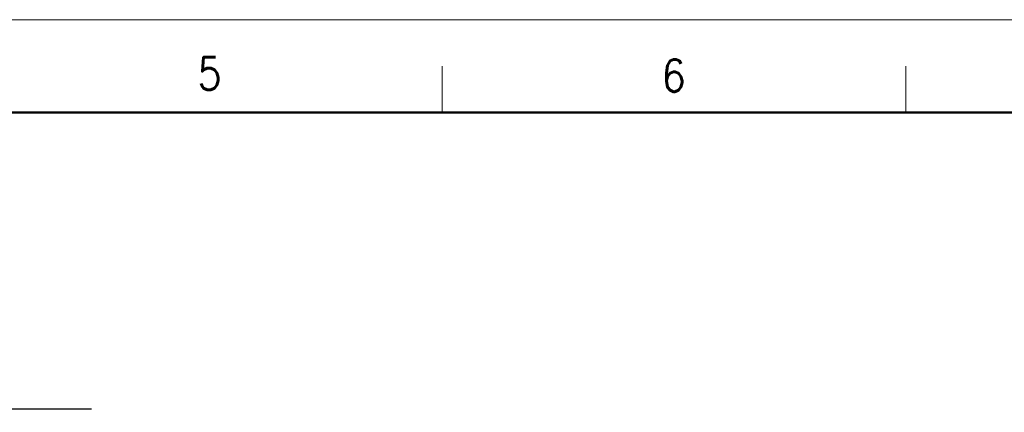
# Model space of a CAD drawing. Header units: millimetres. Extents: x 0 to 1076, y 0 to 742.
# Tile 133 of 134: x 536 to 802, y 637 to 742. Entities that reach past the tile are written whole.
import ezdxf

# ---------------------------------------------------------------- set-up
doc = ezdxf.new("R2010")
doc.units = ezdxf.units.MM
doc.header["$LTSCALE"] = 0.454724
doc.layers.add('NoLayerName_001', color=7, linetype='Continuous')
doc.styles.get("Standard").update_dxf_attribs({"font": 'txt', "bigfont": 'extfont2'})
doc.dimstyles.get("Standard").update_dxf_attribs({"dimtxt": 2.5, "dimasz": 2.5, "dimexe": 1, "dimexo": 1, "dimtad": 1, "dimdec": 3, "dimzin": 0, "dimdsep": 46, "dimtxsty": 'Standard', "dimcen": 2.5, "dimadec": 3, "dimazin": 0, "dimtfac": 0.75, "dimtdec": 3, "dimtmove": 0, "dimatfit": 3, "dimfxl": 1, "dimarcsym": 0})

msp = doc.modelspace()

# ---------------------------------------------------------------- linework, layer by layer
at = {"layer": 'NoLayerName_001', "color": 7, "linetype": 'Continuous', "lineweight": 13}
msp.add_line((0, 742.5), (1050, 742.5), dxfattribs=at)
at = {"layer": 'NoLayerName_001', "color": 2, "linetype": 'Continuous', "lineweight": 13}
for p, q in [((650, 717.5), (650, 730)), ((775, 730), (775, 717.5))]:
    msp.add_line(p, q, dxfattribs=at)
at = {"layer": 'NoLayerName_001', "color": 7, "linetype": 'Continuous', "lineweight": 50}
msp.add_line((62.5, 717.5), (1025, 717.5), dxfattribs=at)

# ---------------------------------------------------------------- texts
at = {"layer": 'NoLayerName_001', "color": 2, "lineweight": 13, "char_height": 8.75, "attachment_point": 7}
for s, insert in [('\\A1;\\W0.8600;5', (584.140175, 723.62684)), ('\\A1;\\W0.8600;6', (709.203315, 723.07834))]:
    msp.add_mtext(s, dxfattribs=dict(at, insert=insert))

# ---------------------------------------------------------------- leaders
at = {"layer": 'NoLayerName_001', "color": 3, "linetype": 'Continuous', "lineweight": 13}
msp.add_leader([(425, 637.75), (555.498677, 637.75)], dimstyle='Standard', override={"dimasz": 3.75, "dimldrblk": 'OPEN30'}, dxfattribs=at)

doc.saveas('drawing.dxf')
